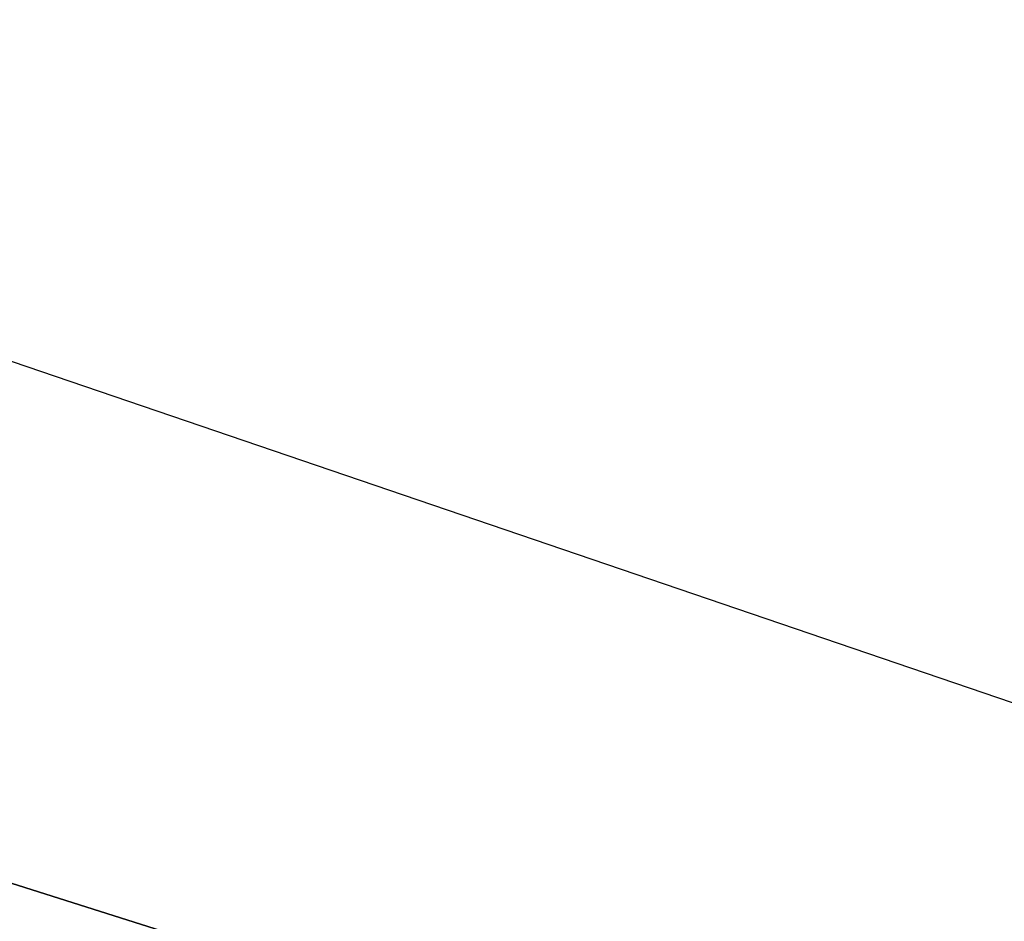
# Model space of a CAD drawing. Header units: metres. Extents: x -50 to 50, y -86 to 50.
# Tile 114 of 252: x 10.0663 to 10.0895, y -75.9198 to -75.8986. Entities that reach past the tile are written whole.
import ezdxf

# ---------------------------------------------------------------- set-up
doc = ezdxf.new("R2010")
doc.units = ezdxf.units.M
doc.layers.add('solid_MONTA1__SW0001', color=7, linetype='CONTINUOUS')

msp = doc.modelspace()

# ---------------------------------------------------------------- linework, layer by layer
at = {"layer": 'solid_MONTA1__SW0001'}
for points in [[(10.05487, -75.915367, 184.178207), (11.010914, -24.735353, 183.803131), (10.055144, -75.902901, 184.178116)], [(10.055144, -75.902901, 184.178116), (11.010914, -24.735353, 183.803131), (10.05542, -75.890388, 184.178024)], [(12.340406, -75.919464, 189.823029), (12.341763, -75.855759, 189.823349), (6.302178, -63.681835, 190.151154)], [(10.052781, -82.807983, 189.896255), (10.082159, -82.784012, 189.89505), (6.302178, -63.681835, 190.151154)], [(10.067705, -75.337036, 184.174088), (10.068029, -75.322487, 184.173996), (10.54824, -76.071144, 184.260925)], [(10.068029, -75.322487, 184.173996), (10.564219, -75.332436, 184.255646), (10.54824, -76.071144, 184.260925)], [(10.067382, -75.35154, 184.174194), (10.067705, -75.337036, 184.174088), (10.54824, -76.071144, 184.260925)], [(10.06706, -75.365982, 184.174301), (10.067382, -75.35154, 184.174194), (10.54824, -76.071144, 184.260925)], [(10.066739, -75.380379, 184.174408), (10.06706, -75.365982, 184.174301), (10.54824, -76.071144, 184.260925)], [(10.06642, -75.394714, 184.1745), (10.066739, -75.380379, 184.174408), (10.54824, -76.071144, 184.260925)], [(10.05487, -75.915367, 184.178207), (10.055144, -75.902901, 184.178116), (10.54824, -76.071144, 184.260925)], [(10.054597, -75.927788, 184.178299), (10.05487, -75.915367, 184.178207), (10.54824, -76.071144, 184.260925)]]:
    msp.add_3dface(points, dxfattribs=at)

doc.saveas('drawing.dxf')
